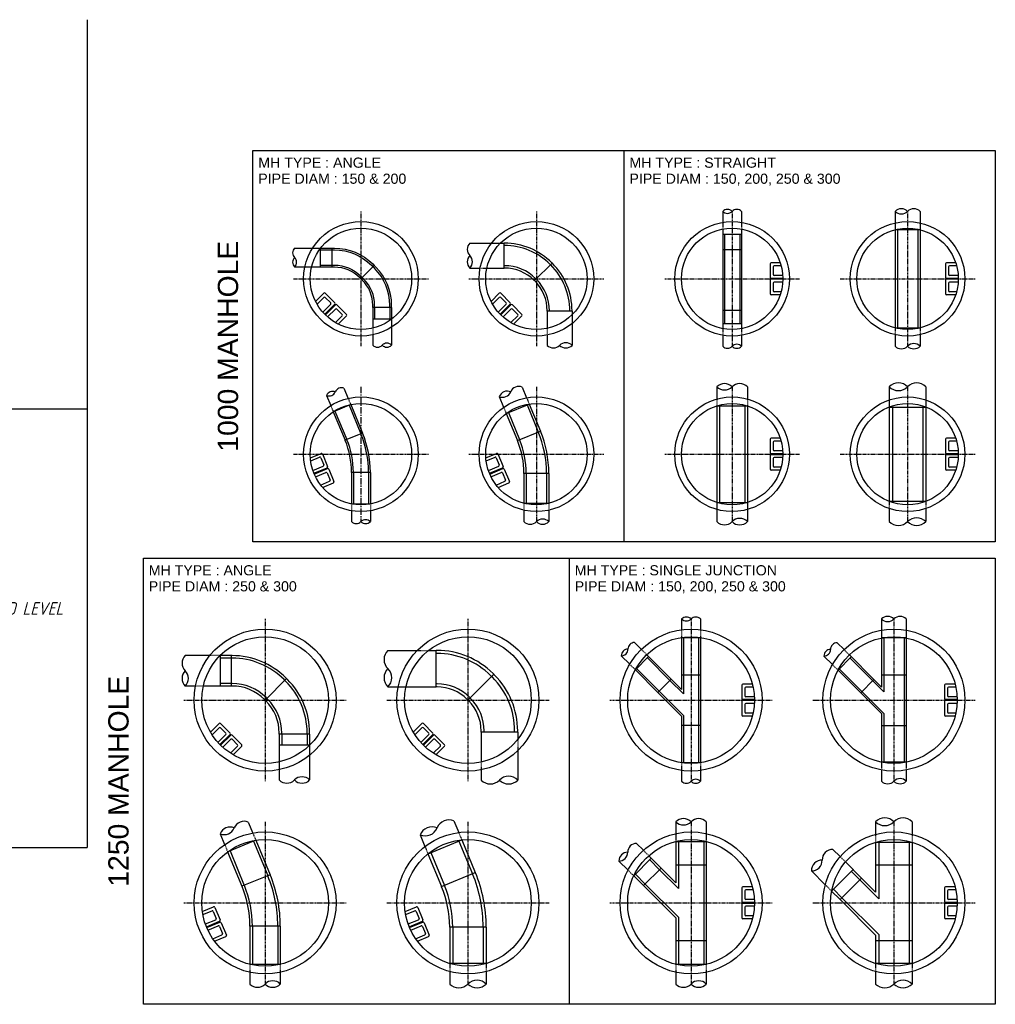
# Model space of a CAD drawing. Header units: millimetres. Extents: x 41998 to 42575, y 59051 to 59371.
# Tile 7 of 7: x 42382 to 42575, y 59177 to 59371. Entities that reach past the tile are written whole.
import ezdxf
from ezdxf.enums import TextEntityAlignment as Align

# ---------------------------------------------------------------- set-up
doc = ezdxf.new("R2010")
doc.units = ezdxf.units.MM
doc.header["$MEASUREMENT"] = 0
doc.linetypes.add('CENTER', pattern=[2, 1.25, -0.25, 0.25, -0.25])
doc.linetypes.add('HIDDEN', pattern=[0.375, 0.25, -0.125])
for name, color, linetype in [('CAPTIONS 5.0', 3, 'Continuous'), ('CENTER', 5, 'CENTER'), ('DIMS', 1, 'Continuous'), ('GEN1', 1, 'Continuous'), ('GEN2', 7, 'Continuous'), ('GEN3', 4, 'Continuous'), ('HIDDEN', 5, 'HIDDEN')]:
    doc.layers.add(name, color=color, linetype=linetype)
doc.styles.add('JW TEXT', font='gbeitc.shx')
doc.styles.add('Style-Arial', font='arial.ttf')

msp = doc.modelspace()

# ---------------------------------------------------------------- linework, layer by layer
at = {"layer": 'CENTER', "ltscale": 0.2}
for p, q in [((42449.489, 59333.18), (42449.489, 59306.58)), ((42484.089, 59333.18), (42484.089, 59306.58)), ((42522.689, 59333.18), (42522.689, 59306.58)), ((42557.289, 59333.18), (42557.289, 59306.58)), ((42436.189, 59319.88), (42462.789, 59319.88)), ((42470.789, 59319.88), (42497.389, 59319.88)), ((42509.389, 59319.88), (42535.989, 59319.88)), ((42543.989, 59319.88), (42570.589, 59319.88)), ((42484.089, 59298.58), (42484.089, 59271.98)), ((42522.689, 59298.58), (42522.689, 59271.98)), ((42557.289, 59298.58), (42557.289, 59271.98)), ((42436.189, 59285.28), (42462.789, 59285.28)), ((42470.789, 59285.28), (42497.389, 59285.28)), ((42509.389, 59285.28), (42535.989, 59285.28)), ((42543.989, 59285.28), (42570.589, 59285.28)), ((42430.589, 59252.78), (42430.589, 59220.78)), ((42470.589, 59252.78), (42470.589, 59220.78)), ((42514.589, 59252.78), (42514.589, 59220.78)), ((42554.589, 59252.78), (42554.589, 59220.78)), ((42414.589, 59236.78), (42446.589, 59236.78)), ((42454.589, 59236.78), (42486.589, 59236.78)), ((42498.589, 59236.78), (42530.589, 59236.78)), ((42538.589, 59236.78), (42570.589, 59236.78)), ((42430.589, 59212.78), (42430.589, 59180.78)), ((42470.589, 59212.78), (42470.589, 59180.78)), ((42514.589, 59212.78), (42514.589, 59180.78)), ((42554.589, 59212.78), (42554.589, 59180.78)), ((42414.589, 59196.78), (42446.589, 59196.78)), ((42454.589, 59196.78), (42486.589, 59196.78)), ((42498.589, 59196.78), (42530.589, 59196.78)), ((42538.589, 59196.78), (42570.589, 59196.78))]:
    msp.add_line(p, q, dxfattribs=at)
at = {"layer": 'CENTER'}
msp.add_line((42449.489, 59298.58), (42449.489, 59271.98), dxfattribs=at)
at = {"layer": 'GEN1'}
for p, q in [((42443.838, 59322.221), (42443.838, 59325.925)), ((42520.837, 59325.681), (42524.541, 59325.681)), ((42452.108, 59322.5), (42449.489, 59319.88)), ((42487.19, 59322.981), (42483.722, 59319.513)), ((42455.534, 59314.229), (42451.83, 59314.229)), ((42520.837, 59313.681), (42524.541, 59313.681)), ((42449.796, 59289.45), (42446.374, 59288.032)), ((42480.347, 59287.981), (42484.878, 59289.858)), ((42451.341, 59281.68), (42447.637, 59281.68)), ((42486.541, 59281.48), (42481.637, 59281.48)), ((42423.871, 59245.563), (42423.871, 59239.563)), ((42434.832, 59241.023), (42430.589, 59236.78)), ((42475.68, 59241.872), (42470.589, 59236.78)), ((42508.047, 59238.304), (42510.666, 59240.923)), ((42512.737, 59241.78), (42516.441, 59241.78)), ((42548.047, 59238.208), (42550.666, 59240.828)), ((42557.041, 59241.685), (42552.137, 59241.685)), ((42516.441, 59231.78), (42512.737, 59231.78)), ((42557.041, 59231.685), (42552.137, 59231.685)), ((42439.372, 59230.062), (42433.372, 59230.062)), ((42505.219, 59200.183), (42508.686, 59203.651)), ((42511.589, 59204.28), (42517.589, 59204.28)), ((42550.989, 59204.28), (42558.189, 59204.28)), ((42431.566, 59202.35), (42426.023, 59200.054)), ((42465.391, 59200.017), (42472.043, 59202.772)), ((42543.983, 59197.444), (42548.225, 59201.687)), ((42433.589, 59192.18), (42427.589, 59192.18)), ((42474.189, 59191.98), (42466.989, 59191.98)), ((42517.589, 59189.28), (42511.589, 59189.28)), ((42558.189, 59189.28), (42550.989, 59189.28))]:
    msp.add_line(p, q, dxfattribs=at)
at = {"layer": 'GEN2'}
for p, q in [((42520.837, 59333.18), (42520.837, 59331.028)), ((42524.541, 59333.18), (42524.541, 59331.028)), ((42554.837, 59333.18), (42554.837, 59330.911)), ((42559.741, 59333.18), (42559.741, 59330.911)), ((42520.837, 59329.708), (42520.837, 59325.681)), ((42520.837, 59329.708), (42520.837, 59329.656)), ((42524.541, 59329.708), (42524.541, 59325.681)), ((42520.837, 59328.675), (42524.541, 59328.675)), ((42521.189, 59328.675), (42521.189, 59325.681)), ((42524.189, 59328.675), (42524.189, 59325.681)), ((42554.837, 59329.575), (42554.837, 59310.186)), ((42554.837, 59329.575), (42559.741, 59329.575)), ((42555.289, 59329.575), (42555.289, 59310.186)), ((42559.289, 59329.575), (42559.289, 59310.186)), ((42559.741, 59329.575), (42559.741, 59310.186)), ((42436.397, 59325.925), (42439.942, 59325.925)), ((42441.523, 59322.221), (42441.523, 59325.925)), ((42441.523, 59325.925), (42443.838, 59325.925)), ((42470.96, 59326.91), (42475.242, 59326.91)), ((42476.977, 59326.91), (42477.705, 59326.91)), ((42477.705, 59322.006), (42477.705, 59326.91)), ((42441.523, 59325.573), (42443.838, 59325.573)), ((42520.837, 59325.681), (42520.837, 59313.681)), ((42521.189, 59325.681), (42521.189, 59313.681)), ((42524.189, 59325.681), (42524.189, 59313.681)), ((42524.541, 59325.681), (42524.541, 59313.681)), ((42436.397, 59322.221), (42438.434, 59322.221)), ((42439.767, 59322.221), (42443.838, 59322.221)), ((42441.523, 59322.573), (42443.838, 59322.573)), ((42470.96, 59322.006), (42472.991, 59322.006)), ((42474.318, 59322.006), (42477.705, 59322.006)), ((42530.189, 59322.83), (42530.189, 59320.17)), ((42532.18, 59323.03), (42530.389, 59323.03)), ((42530.769, 59322.25), (42530.769, 59320.75)), ((42532.353, 59322.45), (42530.969, 59322.45)), ((42564.789, 59322.83), (42564.789, 59320.17)), ((42566.78, 59323.03), (42564.989, 59323.03)), ((42565.369, 59322.25), (42565.369, 59320.75)), ((42566.953, 59322.45), (42565.569, 59322.45)), ((42532.689, 59319.97), (42530.389, 59319.97)), ((42532.689, 59320.55), (42530.969, 59320.55)), ((42567.289, 59319.97), (42564.989, 59319.97)), ((42567.289, 59320.55), (42565.569, 59320.55)), ((42530.189, 59319.59), (42530.189, 59316.93)), ((42532.689, 59319.79), (42530.389, 59319.79)), ((42530.769, 59319.01), (42530.769, 59317.51)), ((42532.689, 59319.21), (42530.969, 59319.21)), ((42564.789, 59319.59), (42564.789, 59316.93)), ((42567.289, 59319.79), (42564.989, 59319.79)), ((42565.369, 59319.01), (42565.369, 59317.51)), ((42567.289, 59319.21), (42565.569, 59319.21)), ((42440.551, 59315.397), (42442.177, 59317.023)), ((42440.838, 59314.864), (42442.177, 59316.203)), ((42442.46, 59317.023), (42444.341, 59315.142)), ((42442.46, 59316.203), (42443.521, 59315.142)), ((42475.151, 59315.397), (42476.777, 59317.023)), ((42475.438, 59314.864), (42476.777, 59316.203)), ((42477.06, 59317.023), (42478.941, 59315.142)), ((42477.06, 59316.203), (42478.121, 59315.142)), ((42532.18, 59316.73), (42530.389, 59316.73)), ((42532.353, 59317.31), (42530.969, 59317.31)), ((42566.78, 59316.73), (42564.989, 59316.73)), ((42566.953, 59317.31), (42565.569, 59317.31)), ((42441.96, 59313.299), (42443.521, 59314.859)), ((42442.355, 59312.873), (42444.341, 59314.859)), ((42442.482, 59312.746), (42444.468, 59314.732)), ((42444.751, 59314.732), (42446.632, 59312.851)), ((42451.83, 59314.229), (42451.83, 59310.158)), ((42452.182, 59314.229), (42452.182, 59311.914)), ((42455.182, 59314.229), (42455.182, 59311.914)), ((42455.534, 59314.229), (42455.534, 59311.914)), ((42476.56, 59313.299), (42478.121, 59314.859)), ((42476.955, 59312.873), (42478.941, 59314.859)), ((42477.082, 59312.746), (42479.068, 59314.732)), ((42479.351, 59314.732), (42481.232, 59312.851)), ((42442.908, 59312.352), (42444.468, 59313.912)), ((42444.473, 59311.23), (42445.812, 59312.568)), ((42444.751, 59313.912), (42445.812, 59312.851)), ((42445.006, 59310.942), (42446.632, 59312.568)), ((42477.508, 59312.352), (42479.068, 59313.912)), ((42479.073, 59311.23), (42480.412, 59312.568)), ((42479.351, 59313.912), (42480.412, 59312.851)), ((42479.606, 59310.942), (42481.232, 59312.568)), ((42486.215, 59313.496), (42486.215, 59310.109)), ((42491.119, 59313.496), (42486.215, 59313.496)), ((42491.119, 59313.496), (42491.119, 59312.768)), ((42520.837, 59313.681), (42520.837, 59310.053)), ((42521.189, 59313.681), (42521.189, 59311.073)), ((42524.189, 59313.681), (42524.189, 59311.073)), ((42524.541, 59313.681), (42524.541, 59310.053)), ((42455.534, 59311.914), (42451.83, 59311.914)), ((42455.534, 59310.333), (42455.534, 59306.788)), ((42491.119, 59311.033), (42491.119, 59306.751)), ((42520.837, 59311.073), (42524.541, 59311.073)), ((42451.83, 59308.826), (42451.83, 59306.788)), ((42486.215, 59308.782), (42486.215, 59306.751)), ((42520.837, 59308.733), (42520.837, 59306.58)), ((42524.541, 59308.733), (42524.541, 59306.58)), ((42554.837, 59310.186), (42559.741, 59310.186)), ((42554.837, 59308.85), (42554.837, 59306.58)), ((42559.741, 59308.85), (42559.741, 59306.58)), ((42519.689, 59298.58), (42519.689, 59296.175)), ((42525.689, 59298.58), (42525.689, 59296.175)), ((42553.689, 59298.58), (42553.689, 59295.992)), ((42560.889, 59298.58), (42560.889, 59295.992)), ((42442.713, 59296.87), (42443.535, 59294.885)), ((42446.135, 59298.287), (42446.961, 59296.294)), ((42476.76, 59296.641), (42477.626, 59294.55)), ((42481.291, 59298.517), (42482.162, 59296.415)), ((42447.466, 59295.074), (42444.044, 59293.656)), ((42447.141, 59294.939), (42449.471, 59289.315)), ((42447.466, 59295.074), (42449.796, 59289.45)), ((42478.143, 59293.303), (42482.674, 59295.18)), ((42482.256, 59295.007), (42484.46, 59289.685)), ((42482.674, 59295.18), (42484.878, 59289.858)), ((42519.689, 59294.82), (42525.689, 59294.82)), ((42519.689, 59294.82), (42519.689, 59275.741)), ((42520.189, 59294.82), (42520.189, 59275.741)), ((42525.189, 59294.82), (42525.189, 59275.741)), ((42525.689, 59294.82), (42525.689, 59275.741)), ((42444.04, 59293.666), (42446.374, 59288.032)), ((42444.369, 59293.791), (42446.699, 59288.167)), ((42478.143, 59293.303), (42480.347, 59287.981)), ((42478.56, 59293.476), (42480.765, 59288.154)), ((42553.689, 59294.61), (42553.689, 59275.951)), ((42553.689, 59294.564), (42560.889, 59294.564)), ((42554.289, 59294.564), (42554.289, 59275.997)), ((42560.289, 59294.564), (42560.289, 59275.997)), ((42560.889, 59294.61), (42560.889, 59275.951)), ((42530.189, 59288.23), (42530.189, 59285.57)), ((42532.18, 59288.43), (42530.389, 59288.43)), ((42530.769, 59287.65), (42530.769, 59286.15)), ((42532.353, 59287.85), (42530.969, 59287.85)), ((42564.789, 59288.23), (42564.789, 59285.57)), ((42566.78, 59288.43), (42564.989, 59288.43)), ((42565.369, 59287.65), (42565.369, 59286.15)), ((42566.953, 59287.85), (42565.569, 59287.85)), ((42439.515, 59284.559), (42441.64, 59285.439)), ((42441.902, 59285.331), (42442.92, 59282.873)), ((42474.115, 59284.559), (42476.24, 59285.439)), ((42476.502, 59285.331), (42477.52, 59282.873)), ((42530.189, 59284.99), (42530.189, 59282.33)), ((42532.689, 59285.37), (42530.389, 59285.37)), ((42532.689, 59285.19), (42530.389, 59285.19)), ((42532.689, 59285.95), (42530.969, 59285.95)), ((42564.789, 59284.99), (42564.789, 59282.33)), ((42567.289, 59285.37), (42564.989, 59285.37)), ((42567.289, 59285.19), (42564.989, 59285.19)), ((42567.289, 59285.95), (42565.569, 59285.95)), ((42439.577, 59283.957), (42441.326, 59284.681)), ((42441.588, 59284.573), (42442.162, 59283.187)), ((42474.177, 59283.957), (42475.926, 59284.681)), ((42476.188, 59284.573), (42476.762, 59283.187)), ((42530.769, 59284.41), (42530.769, 59282.91)), ((42532.689, 59284.61), (42530.969, 59284.61)), ((42565.369, 59284.41), (42565.369, 59282.91)), ((42567.289, 59284.61), (42565.569, 59284.61)), ((42440.015, 59282.081), (42442.053, 59282.926)), ((42440.216, 59281.537), (42442.811, 59282.612)), ((42440.285, 59281.371), (42442.88, 59282.446)), ((42440.528, 59280.843), (42442.566, 59281.688)), ((42442.828, 59281.579), (42443.402, 59280.194)), ((42443.141, 59282.337), (42444.159, 59279.88)), ((42447.637, 59281.68), (42447.637, 59275.453)), ((42447.989, 59281.68), (42447.989, 59275.453)), ((42450.989, 59281.68), (42450.989, 59275.453)), ((42451.341, 59281.68), (42451.341, 59275.453)), ((42474.615, 59282.081), (42476.653, 59282.926)), ((42474.816, 59281.537), (42477.411, 59282.612)), ((42474.885, 59281.371), (42477.48, 59282.446)), ((42475.128, 59280.843), (42477.166, 59281.688)), ((42477.428, 59281.579), (42478.002, 59280.194)), ((42477.741, 59282.337), (42478.759, 59279.88)), ((42481.637, 59281.48), (42481.637, 59275.586)), ((42482.089, 59281.48), (42482.089, 59275.586)), ((42486.089, 59281.48), (42486.089, 59275.586)), ((42486.541, 59281.48), (42486.541, 59275.586)), ((42532.18, 59282.13), (42530.389, 59282.13)), ((42532.353, 59282.71), (42530.969, 59282.71)), ((42566.78, 59282.13), (42564.989, 59282.13)), ((42566.953, 59282.71), (42565.569, 59282.71)), ((42441.544, 59279.208), (42443.293, 59279.932)), ((42441.926, 59278.738), (42444.051, 59279.618)), ((42476.144, 59279.208), (42477.893, 59279.932)), ((42476.526, 59278.738), (42478.651, 59279.618)), ((42451.341, 59275.453), (42447.637, 59275.453)), ((42486.541, 59275.586), (42481.637, 59275.586)), ((42519.689, 59275.741), (42525.689, 59275.741)), ((42553.689, 59275.997), (42560.889, 59275.997)), ((42447.637, 59274.133), (42447.637, 59271.98)), ((42451.341, 59274.133), (42451.341, 59271.98)), ((42481.637, 59274.25), (42481.637, 59271.98)), ((42486.541, 59274.25), (42486.541, 59271.98)), ((42519.689, 59274.386), (42519.689, 59271.98)), ((42525.689, 59274.386), (42525.689, 59271.98)), ((42553.689, 59274.569), (42553.689, 59271.98)), ((42560.889, 59274.569), (42560.889, 59271.98)), ((42512.737, 59252.78), (42512.737, 59250.657)), ((42516.441, 59252.78), (42516.441, 59250.657)), ((42552.137, 59252.78), (42552.137, 59250.564)), ((42557.041, 59252.78), (42557.041, 59250.577)), ((42503.449, 59248.14), (42504.8, 59246.789)), ((42512.737, 59249.143), (42512.737, 59241.78)), ((42512.737, 59249.143), (42516.441, 59249.143)), ((42513.089, 59249.143), (42513.089, 59241.78)), ((42516.089, 59249.143), (42516.089, 59241.78)), ((42516.441, 59249.143), (42516.441, 59241.78)), ((42543.407, 59248.087), (42544.752, 59246.742)), ((42552.137, 59249.038), (42552.137, 59241.685)), ((42557.041, 59249.038), (42552.137, 59249.038)), ((42552.589, 59249.038), (42552.589, 59241.685)), ((42556.589, 59249.038), (42556.589, 59241.685)), ((42557.041, 59249.038), (42557.041, 59241.685)), ((42454.803, 59246.588), (42460.598, 59246.588)), ((42462.839, 59246.588), (42464.295, 59246.588)), ((42464.295, 59239.388), (42464.295, 59246.588)), ((42419.687, 59245.563), (42414.833, 59245.563)), ((42423.871, 59245.563), (42421.695, 59245.563)), ((42421.695, 59245.563), (42421.695, 59239.563)), ((42423.871, 59245.063), (42421.695, 59245.063)), ((42500.83, 59245.521), (42502.504, 59243.847)), ((42503.605, 59242.746), (42506.224, 59245.365)), ((42505.861, 59245.728), (42510.666, 59240.923)), ((42505.975, 59245.116), (42510.417, 59240.674)), ((42540.787, 59245.468), (42542.469, 59243.787)), ((42543.571, 59242.684), (42546.19, 59245.303)), ((42545.813, 59245.681), (42550.666, 59240.828)), ((42545.942, 59245.054), (42550.417, 59240.579)), ((42503.605, 59242.746), (42508.047, 59238.304)), ((42503.854, 59242.995), (42508.296, 59238.552)), ((42543.571, 59242.684), (42548.047, 59238.208)), ((42543.82, 59242.933), (42548.296, 59238.457)), ((42513.089, 59238.002), (42510.417, 59240.674)), ((42512.737, 59238.852), (42510.666, 59240.923)), ((42512.737, 59241.78), (42512.737, 59238.852)), ((42513.089, 59241.78), (42513.089, 59238.002)), ((42516.089, 59241.78), (42516.089, 59231.78)), ((42516.441, 59241.78), (42516.441, 59231.78)), ((42552.589, 59238.407), (42550.417, 59240.579)), ((42552.137, 59239.357), (42550.666, 59240.828)), ((42552.137, 59241.685), (42552.137, 59239.357)), ((42552.589, 59241.685), (42552.589, 59238.407)), ((42556.589, 59241.685), (42556.589, 59231.685)), ((42557.041, 59241.685), (42557.041, 59231.685)), ((42416.869, 59239.563), (42414.833, 59239.563)), ((42423.871, 59239.563), (42418.403, 59239.563)), ((42423.871, 59240.063), (42421.695, 59240.063)), ((42454.803, 59239.388), (42456.834, 59239.388)), ((42458.364, 59239.388), (42464.295, 59239.388)), ((42513.089, 59233.759), (42508.296, 59238.552)), ((42524.589, 59239.73), (42524.589, 59237.07)), ((42526.686, 59239.93), (42524.789, 59239.93)), ((42525.169, 59239.15), (42525.169, 59237.65)), ((42526.822, 59239.35), (42525.369, 59239.35)), ((42552.589, 59234.164), (42548.296, 59238.457)), ((42564.589, 59239.73), (42564.589, 59237.07)), ((42566.686, 59239.93), (42564.789, 59239.93)), ((42565.169, 59239.15), (42565.169, 59237.65)), ((42566.822, 59239.35), (42565.369, 59239.35)), ((42512.737, 59233.613), (42508.047, 59238.304)), ((42524.589, 59236.49), (42524.589, 59233.83)), ((42527.089, 59236.87), (42524.789, 59236.87)), ((42527.089, 59236.69), (42524.789, 59236.69)), ((42527.089, 59237.45), (42525.369, 59237.45)), ((42552.137, 59234.118), (42548.047, 59238.208)), ((42564.589, 59236.49), (42564.589, 59233.83)), ((42567.089, 59236.87), (42564.789, 59236.87)), ((42567.089, 59236.69), (42564.789, 59236.69)), ((42567.089, 59237.45), (42565.369, 59237.45)), ((42525.169, 59235.91), (42525.169, 59234.41)), ((42527.089, 59236.11), (42525.369, 59236.11)), ((42565.169, 59235.91), (42565.169, 59234.41)), ((42567.089, 59236.11), (42565.369, 59236.11)), ((42512.737, 59233.613), (42512.737, 59231.78)), ((42513.089, 59233.759), (42513.089, 59231.78)), ((42526.686, 59233.63), (42524.789, 59233.63)), ((42526.822, 59234.21), (42525.369, 59234.21)), ((42552.137, 59234.118), (42552.137, 59231.685)), ((42552.589, 59234.164), (42552.589, 59231.685)), ((42566.686, 59233.63), (42564.789, 59233.63)), ((42566.822, 59234.21), (42565.369, 59234.21)), ((42419.808, 59230.454), (42421.514, 59232.16)), ((42420.122, 59229.948), (42421.514, 59231.34)), ((42421.797, 59232.16), (42423.678, 59230.279)), ((42421.797, 59231.34), (42422.857, 59230.279)), ((42459.808, 59230.454), (42461.514, 59232.16)), ((42460.122, 59229.948), (42461.514, 59231.34)), ((42461.797, 59232.16), (42463.678, 59230.279)), ((42461.797, 59231.34), (42462.857, 59230.279)), ((42512.737, 59231.78), (42512.737, 59224.418)), ((42513.089, 59231.78), (42513.089, 59224.418)), ((42516.089, 59231.78), (42516.089, 59224.418)), ((42516.441, 59231.78), (42516.441, 59224.418)), ((42552.137, 59231.685), (42552.137, 59224.523)), ((42552.589, 59231.685), (42552.589, 59224.523)), ((42556.589, 59231.685), (42556.589, 59224.523)), ((42557.041, 59231.685), (42557.041, 59224.523)), ((42421.297, 59228.436), (42422.857, 59229.996)), ((42421.691, 59228.01), (42423.678, 59229.996)), ((42421.819, 59227.883), (42423.805, 59229.869)), ((42422.245, 59227.488), (42423.805, 59229.049)), ((42424.088, 59229.869), (42425.969, 59227.988)), ((42424.088, 59229.049), (42425.148, 59227.988)), ((42433.372, 59230.062), (42433.372, 59224.594)), ((42433.872, 59230.062), (42433.872, 59227.886)), ((42438.872, 59230.062), (42438.872, 59227.886)), ((42439.372, 59230.062), (42439.372, 59227.886)), ((42461.297, 59228.436), (42462.857, 59229.996)), ((42461.691, 59228.01), (42463.678, 59229.996)), ((42461.819, 59227.883), (42463.805, 59229.869)), ((42462.245, 59227.488), (42463.805, 59229.049)), ((42464.088, 59229.869), (42465.969, 59227.988)), ((42464.088, 59229.049), (42465.148, 59227.988)), ((42480.397, 59230.486), (42473.197, 59230.486)), ((42473.197, 59230.486), (42473.197, 59224.555)), ((42480.397, 59230.486), (42480.397, 59229.03)), ((42423.757, 59226.313), (42425.148, 59227.705)), ((42424.263, 59226), (42425.969, 59227.705)), ((42439.372, 59227.886), (42433.372, 59227.886)), ((42463.757, 59226.313), (42465.148, 59227.705)), ((42464.263, 59226), (42465.969, 59227.705)), ((42480.397, 59226.79), (42480.397, 59220.994)), ((42439.372, 59225.878), (42439.372, 59221.024)), ((42433.372, 59223.06), (42433.372, 59221.024)), ((42473.197, 59223.025), (42473.197, 59220.994)), ((42516.441, 59224.418), (42512.737, 59224.418)), ((42512.737, 59222.904), (42512.737, 59220.78)), ((42516.441, 59222.904), (42516.441, 59220.78)), ((42557.041, 59224.523), (42552.137, 59224.523)), ((42552.137, 59222.997), (42552.137, 59220.78)), ((42557.041, 59222.997), (42557.041, 59220.78)), ((42427.27, 59212.724), (42428.162, 59210.569)), ((42467.825, 59212.954), (42468.774, 59210.662)), ((42511.589, 59212.78), (42511.589, 59210.455)), ((42517.589, 59212.78), (42517.589, 59210.455)), ((42550.989, 59212.778), (42550.989, 59210.31)), ((42558.189, 59212.778), (42558.189, 59210.31)), ((42421.726, 59210.428), (42422.613, 59208.286)), ((42461.173, 59210.199), (42462.115, 59207.925)), ((42462.72, 59206.466), (42469.371, 59209.221)), ((42469.371, 59209.221), (42472.043, 59202.772)), ((42428.752, 59209.145), (42423.209, 59206.849)), ((42428.29, 59208.953), (42431.104, 59202.159)), ((42428.752, 59209.145), (42431.566, 59202.35)), ((42468.817, 59208.991), (42471.488, 59202.543)), ((42503.829, 59208.509), (42505.185, 59207.152)), ((42511.589, 59208.915), (42517.589, 59208.915)), ((42511.589, 59208.915), (42511.589, 59204.28)), ((42512.089, 59208.915), (42512.089, 59204.28)), ((42517.089, 59208.915), (42517.089, 59204.28)), ((42517.589, 59208.915), (42517.589, 59204.28)), ((42542.57, 59207.342), (42543.988, 59205.924)), ((42550.989, 59208.751), (42558.189, 59208.751)), ((42550.989, 59208.751), (42550.989, 59204.28)), ((42551.589, 59208.751), (42551.589, 59204.28)), ((42557.589, 59208.751), (42557.589, 59204.28)), ((42558.189, 59208.751), (42558.189, 59204.28)), ((42423.202, 59206.864), (42426.023, 59200.054)), ((42423.671, 59207.04), (42426.485, 59200.246)), ((42462.711, 59206.486), (42465.391, 59200.017)), ((42463.274, 59206.695), (42465.945, 59200.246)), ((42503.285, 59202.117), (42506.753, 59205.584)), ((42506.248, 59206.09), (42508.686, 59203.651)), ((42500.361, 59205.041), (42502.166, 59203.236)), ((42506.434, 59205.265), (42508.367, 59203.331)), ((42511.589, 59200.748), (42508.686, 59203.651)), ((42511.589, 59204.28), (42511.589, 59200.748)), ((42512.089, 59204.28), (42512.089, 59199.609)), ((42517.089, 59204.28), (42517.089, 59189.28)), ((42517.589, 59204.28), (42517.589, 59189.28)), ((42545.052, 59204.861), (42548.225, 59201.687)), ((42550.989, 59204.28), (42550.989, 59198.923)), ((42551.589, 59204.28), (42551.589, 59197.616)), ((42557.589, 59204.28), (42557.589, 59189.28)), ((42558.189, 59204.28), (42558.189, 59189.28)), ((42503.285, 59202.117), (42505.219, 59200.183)), ((42503.605, 59202.436), (42505.538, 59200.503)), ((42512.089, 59199.609), (42508.367, 59203.331)), ((42538.328, 59203.099), (42541.057, 59200.37)), ((42542.31, 59199.117), (42546.552, 59203.36)), ((42546.199, 59203.007), (42547.872, 59201.334)), ((42550.989, 59198.923), (42548.225, 59201.687)), ((42511.589, 59193.813), (42505.219, 59200.183)), ((42512.089, 59193.952), (42505.538, 59200.503)), ((42524.589, 59199.73), (42524.589, 59197.07)), ((42526.686, 59199.93), (42524.789, 59199.93)), ((42551.589, 59197.616), (42547.872, 59201.334)), ((42564.589, 59199.73), (42564.589, 59197.07)), ((42566.686, 59199.93), (42564.789, 59199.93)), ((42525.169, 59199.15), (42525.169, 59197.65)), ((42526.822, 59199.35), (42525.369, 59199.35)), ((42542.31, 59199.117), (42543.983, 59197.444)), ((42542.663, 59199.471), (42544.336, 59197.798)), ((42551.589, 59190.545), (42544.336, 59197.798)), ((42565.169, 59199.15), (42565.169, 59197.65)), ((42566.822, 59199.35), (42565.369, 59199.35)), ((42418.208, 59195.062), (42420.431, 59195.982)), ((42420.692, 59195.874), (42421.71, 59193.416)), ((42458.208, 59195.062), (42460.431, 59195.982)), ((42460.692, 59195.874), (42461.71, 59193.416)), ((42524.589, 59196.49), (42524.589, 59193.83)), ((42527.089, 59196.87), (42524.789, 59196.87)), ((42527.089, 59196.69), (42524.789, 59196.69)), ((42525.169, 59195.91), (42525.169, 59194.41)), ((42527.089, 59197.45), (42525.369, 59197.45)), ((42527.089, 59196.11), (42525.369, 59196.11)), ((42550.989, 59190.438), (42543.983, 59197.444)), ((42564.589, 59196.49), (42564.589, 59193.83)), ((42567.089, 59196.87), (42564.789, 59196.87)), ((42567.089, 59196.69), (42564.789, 59196.69)), ((42565.169, 59195.91), (42565.169, 59194.41)), ((42567.089, 59197.45), (42565.369, 59197.45)), ((42567.089, 59196.11), (42565.369, 59196.11)), ((42418.304, 59194.474), (42420.117, 59195.224)), ((42420.378, 59195.116), (42420.952, 59193.73)), ((42458.304, 59194.474), (42460.117, 59195.224)), ((42460.378, 59195.116), (42460.952, 59193.73)), ((42511.589, 59193.813), (42511.589, 59189.28)), ((42512.089, 59193.952), (42512.089, 59189.28)), ((42526.822, 59194.21), (42525.369, 59194.21)), ((42566.822, 59194.21), (42565.369, 59194.21)), ((42418.801, 59192.623), (42420.844, 59193.469)), ((42419.007, 59192.08), (42421.602, 59193.155)), ((42419.076, 59191.914), (42421.67, 59192.989)), ((42419.314, 59191.385), (42421.357, 59192.231)), ((42421.618, 59192.123), (42422.192, 59190.737)), ((42421.932, 59192.881), (42422.95, 59190.423)), ((42427.589, 59192.18), (42427.589, 59184.646)), ((42428.089, 59192.18), (42428.089, 59184.646)), ((42433.089, 59192.18), (42433.089, 59184.646)), ((42433.589, 59192.18), (42433.589, 59184.646)), ((42458.805, 59192.625), (42460.844, 59193.469)), ((42459.007, 59192.08), (42461.602, 59193.155)), ((42459.076, 59191.914), (42461.67, 59192.989)), ((42459.318, 59191.387), (42461.357, 59192.231)), ((42461.618, 59192.123), (42462.192, 59190.737)), ((42461.932, 59192.881), (42462.95, 59190.423)), ((42466.989, 59191.98), (42466.989, 59184.81)), ((42467.589, 59191.98), (42467.589, 59184.81)), ((42473.589, 59191.98), (42473.589, 59184.81)), ((42474.189, 59191.98), (42474.189, 59184.81)), ((42526.686, 59193.63), (42524.789, 59193.63)), ((42566.686, 59193.63), (42564.789, 59193.63)), ((42420.271, 59189.725), (42422.084, 59190.476)), ((42420.619, 59189.241), (42422.841, 59190.162)), ((42460.271, 59189.725), (42462.084, 59190.476)), ((42460.619, 59189.241), (42462.841, 59190.162)), ((42550.989, 59190.438), (42550.989, 59189.28)), ((42551.589, 59190.545), (42551.589, 59189.28)), ((42511.589, 59189.28), (42511.589, 59184.646)), ((42512.089, 59189.28), (42512.089, 59184.646)), ((42517.089, 59189.28), (42517.089, 59184.646)), ((42517.589, 59189.28), (42517.589, 59184.646)), ((42550.989, 59189.28), (42550.989, 59184.81)), ((42551.589, 59189.28), (42551.589, 59184.81)), ((42557.589, 59189.28), (42557.589, 59184.81)), ((42558.189, 59189.28), (42558.189, 59184.81)), ((42433.589, 59184.646), (42427.589, 59184.646)), ((42474.189, 59184.81), (42466.989, 59184.81)), ((42517.589, 59184.646), (42511.589, 59184.646)), ((42558.189, 59184.81), (42550.989, 59184.81)), ((42427.589, 59183.106), (42427.589, 59180.78)), ((42433.589, 59183.106), (42433.589, 59180.78)), ((42466.989, 59183.251), (42466.989, 59180.78)), ((42474.189, 59183.251), (42474.189, 59180.78)), ((42511.589, 59183.106), (42511.589, 59180.78)), ((42517.589, 59183.106), (42517.589, 59180.78)), ((42550.989, 59183.251), (42550.989, 59180.78)), ((42558.189, 59183.251), (42558.189, 59180.78))]:
    msp.add_line(p, q, dxfattribs=at)
for points in [[(42443.838, 59325.925), (42444.271, 59325.925, -0.1989124), (42451.803, 59322.805), (42452.108, 59322.5)], [(42487.19, 59322.981), (42487.143, 59323.029, 0.1989124), (42477.772, 59326.91), (42477.705, 59326.91)], [(42486.87, 59322.662), (42486.823, 59322.709, 0.1989124), (42477.772, 59326.458), (42477.705, 59326.458)], [(42443.838, 59325.573), (42444.271, 59325.573, -0.1989124), (42451.554, 59322.556), (42451.859, 59322.251)], [(42443.838, 59322.573), (42444.271, 59322.573, -0.1989124), (42449.432, 59320.435), (42449.738, 59320.129)], [(42443.838, 59322.221), (42444.271, 59322.221, -0.1989124), (42449.184, 59320.186), (42449.489, 59319.88)], [(42455.182, 59314.229), (42455.182, 59314.662, 0.1989124), (42452.165, 59321.945), (42451.859, 59322.251)], [(42455.534, 59314.229), (42455.534, 59314.662, 0.1989124), (42452.414, 59322.194), (42452.108, 59322.5)], [(42484.042, 59319.833), (42483.994, 59319.88, 0.1989124), (42477.772, 59322.458), (42477.705, 59322.458)], [(42483.722, 59319.513), (42483.675, 59319.561, 0.1989124), (42477.772, 59322.006), (42477.705, 59322.006)], [(42490.667, 59313.496), (42490.667, 59313.563, 0.1989124), (42486.918, 59322.614), (42486.87, 59322.662)], [(42491.119, 59313.496), (42491.119, 59313.563, 0.1989124), (42487.237, 59322.934), (42487.19, 59322.981)], [(42452.182, 59314.229), (42452.182, 59314.662, 0.1989124), (42450.044, 59319.824), (42449.738, 59320.129)], [(42451.83, 59314.229), (42451.83, 59314.662, 0.1989124), (42449.795, 59319.575), (42449.489, 59319.88)], [(42486.215, 59313.496), (42486.215, 59313.563, 0.1989124), (42483.77, 59319.466), (42483.722, 59319.513)], [(42486.667, 59313.496), (42486.667, 59313.563, 0.1989124), (42484.089, 59319.786), (42484.042, 59319.833)], [(42450.989, 59281.68), (42450.989, 59281.71, 0.0984914), (42449.482, 59289.287), (42449.471, 59289.315)], [(42451.341, 59281.68), (42451.341, 59281.71, 0.0984914), (42449.807, 59289.422), (42449.796, 59289.45)], [(42486.089, 59281.48), (42486.089, 59281.496, 0.0984914), (42484.46, 59289.685), (42484.454, 59289.699)], [(42486.541, 59281.48), (42486.541, 59281.496, 0.0984914), (42484.878, 59289.858), (42484.872, 59289.872)], [(42447.637, 59281.68), (42447.637, 59281.71, 0.0984914), (42446.385, 59288.005), (42446.374, 59288.032)], [(42447.989, 59281.68), (42447.989, 59281.71, 0.0984914), (42446.71, 59288.139), (42446.699, 59288.167)], [(42481.637, 59281.48), (42481.637, 59281.496, 0.0984914), (42480.347, 59287.981), (42480.341, 59287.996)], [(42482.089, 59281.48), (42482.089, 59281.496, 0.0984914), (42480.765, 59288.154), (42480.759, 59288.169)], [(42475.68, 59241.872), (42475.533, 59242.019, 0.1989124), (42464.503, 59246.588), (42464.295, 59246.588)], [(42434.832, 59241.023), (42434.685, 59241.17, 0.1989124), (42424.078, 59245.563), (42423.871, 59245.563)], [(42434.478, 59240.67), (42434.331, 59240.817, 0.1989124), (42424.078, 59245.063), (42423.871, 59245.063)], [(42475.256, 59241.447), (42475.109, 59241.594, 0.1989124), (42464.503, 59245.988), (42464.295, 59245.988)], [(42438.872, 59230.062), (42438.872, 59230.27, 0.1989124), (42434.625, 59240.523), (42434.478, 59240.67)], [(42439.372, 59230.062), (42439.372, 59230.27, 0.1989124), (42434.979, 59240.876), (42434.832, 59241.023)], [(42479.797, 59230.486), (42479.797, 59230.694, 0.1989124), (42475.403, 59241.3), (42475.256, 59241.447)], [(42480.397, 59230.486), (42480.397, 59230.694, 0.1989124), (42475.827, 59241.725), (42475.68, 59241.872)], [(42430.943, 59237.134), (42430.796, 59237.281, 0.1989124), (42424.078, 59240.063), (42423.871, 59240.063)], [(42430.589, 59236.78), (42430.442, 59236.927, 0.1989124), (42424.078, 59239.563), (42423.871, 59239.563)], [(42471.014, 59237.205), (42470.867, 59237.352, 0.1989124), (42464.503, 59239.988), (42464.295, 59239.988)], [(42470.589, 59236.78), (42470.442, 59236.927, 0.1989124), (42464.503, 59239.388), (42464.295, 59239.388)], [(42433.372, 59230.062), (42433.372, 59230.27, 0.1989124), (42430.736, 59236.634), (42430.589, 59236.78)], [(42433.872, 59230.062), (42433.872, 59230.27, 0.1989124), (42431.09, 59236.987), (42430.943, 59237.134)], [(42473.197, 59230.486), (42473.197, 59230.694, 0.1989124), (42470.736, 59236.634), (42470.589, 59236.78)], [(42473.797, 59230.486), (42473.797, 59230.694, 0.1989124), (42471.16, 59237.058), (42471.014, 59237.205)], [(42433.089, 59192.18), (42433.089, 59192.215, 0.0984914), (42431.118, 59202.127), (42431.104, 59202.159)], [(42433.589, 59192.18), (42433.589, 59192.215, 0.0984914), (42431.58, 59202.318), (42431.566, 59202.35)], [(42473.589, 59191.98), (42473.589, 59192.02, 0.0984914), (42471.504, 59202.506), (42471.488, 59202.543)], [(42474.189, 59191.98), (42474.189, 59192.02, 0.0984914), (42472.058, 59202.735), (42472.043, 59202.772)], [(42427.589, 59192.18), (42427.589, 59192.215, 0.0984914), (42426.036, 59200.022), (42426.023, 59200.054)], [(42428.089, 59192.18), (42428.089, 59192.215, 0.0984914), (42426.498, 59200.213), (42426.485, 59200.246)], [(42466.989, 59191.98), (42466.989, 59192.02, 0.0984914), (42465.406, 59199.98), (42465.391, 59200.017)], [(42467.589, 59191.98), (42467.589, 59192.02, 0.0984914), (42465.96, 59200.21), (42465.945, 59200.246)]]:
    msp.add_lwpolyline(points, format="xyb", dxfattribs=at)
for centre, radius, start, end in [((42521.763, 59332.275), 1.295, 44.35205, 135.64795), ((42523.615, 59332.275), 1.295, 44.35205, 135.64795), ((42556.063, 59331.979), 1.716, 44.41531, 135.58469), ((42558.515, 59331.979), 1.716, 44.41531, 135.58469), ((42521.763, 59334.086), 1.295, 224.35205, 315.64795), ((42556.063, 59334.382), 1.716, 224.41531, 315.58469), ((42437.302, 59324.999), 1.295, 134.35205, 225.64795), ((42472.161, 59325.684), 1.716, 134.41531, 225.58469), ((42437.302, 59323.147), 1.295, 134.35205, 225.64795), ((42435.492, 59323.147), 1.295, 314.35205, 45.64795), ((42472.161, 59323.232), 1.716, 134.41531, 225.58469), ((42469.759, 59323.232), 1.716, 314.41531, 45.58469), ((42530.389, 59322.83), 0.2, 90, 180), ((42530.969, 59322.25), 0.2, 90, 180), ((42564.989, 59322.83), 0.2, 90, 180), ((42565.569, 59322.25), 0.2, 90, 180), ((42530.389, 59320.17), 0.2, 180, 270), ((42530.969, 59320.75), 0.2, 180, 270), ((42564.989, 59320.17), 0.2, 180, 270), ((42565.569, 59320.75), 0.2, 180, 270), ((42530.389, 59319.59), 0.2, 90, 180), ((42530.969, 59319.01), 0.2, 90, 180), ((42564.989, 59319.59), 0.2, 90, 180), ((42565.569, 59319.01), 0.2, 90, 180), ((42442.319, 59316.882), 0.2, 45, 135), ((42442.319, 59316.061), 0.2, 45, 135), ((42476.919, 59316.882), 0.2, 45, 135), ((42476.919, 59316.061), 0.2, 45, 135), ((42530.389, 59316.93), 0.2, 180, 270), ((42530.969, 59317.51), 0.2, 180, 270), ((42564.989, 59316.93), 0.2, 180, 270), ((42565.569, 59317.51), 0.2, 180, 270), ((42443.379, 59315.001), 0.2, 315, 45), ((42444.199, 59315.001), 0.2, 315, 45), ((42444.61, 59314.591), 0.2, 45, 135), ((42477.979, 59315.001), 0.2, 315, 45), ((42478.799, 59315.001), 0.2, 315, 45), ((42479.21, 59314.591), 0.2, 45, 135), ((42444.61, 59313.77), 0.2, 45, 135), ((42445.67, 59312.71), 0.2, 315, 45), ((42446.49, 59312.71), 0.2, 315, 45), ((42479.21, 59313.77), 0.2, 45, 135), ((42480.27, 59312.71), 0.2, 315, 45), ((42481.09, 59312.71), 0.2, 315, 45), ((42452.756, 59307.693), 1.295, 224.35205, 315.64795), ((42454.608, 59305.883), 1.295, 44.35205, 135.64795), ((42454.608, 59307.693), 1.295, 224.35205, 315.64795), ((42487.441, 59307.953), 1.716, 224.41531, 315.58469), ((42489.893, 59305.55), 1.716, 44.41531, 135.58469), ((42489.893, 59307.953), 1.716, 224.41531, 315.58469), ((42521.763, 59307.486), 1.295, 224.35205, 315.64795), ((42523.615, 59305.675), 1.295, 44.35205, 135.64795), ((42523.615, 59307.486), 1.295, 224.35205, 315.64795), ((42556.063, 59307.782), 1.716, 224.41531, 315.58469), ((42558.515, 59305.379), 1.716, 44.41531, 135.58469), ((42558.515, 59307.782), 1.716, 224.41531, 315.58469), ((42480.618, 59296.938), 1.716, 66.91531, 158.08469), ((42521.189, 59297.111), 2.1, 44.41531, 135.58469), ((42521.189, 59300.05), 2.1, 224.41531, 315.58469), ((42524.189, 59297.111), 2.1, 44.41531, 135.58469), ((42555.489, 59296.817), 2.52, 44.41531, 135.58469), ((42555.489, 59300.344), 2.52, 224.41531, 315.58469), ((42559.089, 59296.817), 2.52, 44.41531, 135.58469), ((42443.915, 59296.388), 1.295, 66.85205, 158.14795), ((42443.222, 59298.06), 1.295, 246.85205, 338.14795), ((42445.626, 59297.096), 1.295, 66.85205, 158.14795), ((42478.353, 59296), 1.716, 66.91531, 158.08469), ((42477.433, 59298.22), 1.716, 246.91531, 338.08469), ((42530.389, 59288.23), 0.2, 90, 180), ((42530.969, 59287.65), 0.2, 90, 180), ((42564.989, 59288.23), 0.2, 90, 180), ((42565.569, 59287.65), 0.2, 90, 180), ((42441.717, 59285.254), 0.2, 22.5, 112.5), ((42476.317, 59285.254), 0.2, 22.5, 112.5), ((42530.389, 59285.57), 0.2, 180, 270), ((42530.389, 59284.99), 0.2, 90, 180), ((42530.969, 59286.15), 0.2, 180, 270), ((42564.989, 59285.57), 0.2, 180, 270), ((42564.989, 59284.99), 0.2, 90, 180), ((42565.569, 59286.15), 0.2, 180, 270), ((42441.403, 59284.496), 0.2, 22.5, 112.5), ((42441.977, 59283.11), 0.2, 292.5, 22.5), ((42476.003, 59284.496), 0.2, 22.5, 112.5), ((42476.577, 59283.11), 0.2, 292.5, 22.5), ((42530.969, 59284.41), 0.2, 90, 180), ((42565.569, 59284.41), 0.2, 90, 180), ((42442.643, 59281.503), 0.2, 22.5, 112.5), ((42442.735, 59282.797), 0.2, 292.5, 22.5), ((42442.957, 59282.261), 0.2, 22.5, 112.5), ((42477.243, 59281.503), 0.2, 22.5, 112.5), ((42477.335, 59282.797), 0.2, 292.5, 22.5), ((42477.557, 59282.261), 0.2, 22.5, 112.5), ((42530.389, 59282.33), 0.2, 180, 270), ((42530.969, 59282.91), 0.2, 180, 270), ((42564.989, 59282.33), 0.2, 180, 270), ((42565.569, 59282.91), 0.2, 180, 270), ((42443.217, 59280.117), 0.2, 292.5, 22.5), ((42443.975, 59279.803), 0.2, 292.5, 22.5), ((42477.817, 59280.117), 0.2, 292.5, 22.5), ((42478.575, 59279.803), 0.2, 292.5, 22.5), ((42448.563, 59272.886), 1.295, 224.35205, 315.64795), ((42450.415, 59271.075), 1.295, 44.35205, 135.64795), ((42450.415, 59272.886), 1.295, 224.35205, 315.64795), ((42482.863, 59273.182), 1.716, 224.41531, 315.58469), ((42485.315, 59270.779), 1.716, 44.41531, 135.58469), ((42485.315, 59273.182), 1.716, 224.41531, 315.58469), ((42521.189, 59273.45), 2.1, 224.41531, 315.58469), ((42524.189, 59270.511), 2.1, 44.41531, 135.58469), ((42524.189, 59273.45), 2.1, 224.41531, 315.58469), ((42555.489, 59273.744), 2.52, 224.41531, 315.58469), ((42559.089, 59270.217), 2.52, 44.41531, 135.58469), ((42559.089, 59273.744), 2.52, 224.41531, 315.58469), ((42513.663, 59251.875), 1.295, 44.35205, 135.64795), ((42513.663, 59253.686), 1.295, 224.35205, 315.64795), ((42515.515, 59251.875), 1.295, 44.35205, 135.64795), ((42553.363, 59251.579), 1.716, 44.41531, 135.58469), ((42553.363, 59253.982), 1.716, 224.41531, 315.58469), ((42555.815, 59251.579), 1.716, 44.41531, 135.58469), ((42503.434, 59246.845), 1.295, 89.35205, 180.64795), ((42543.392, 59246.792), 1.295, 89.35205, 180.64795), ((42456.567, 59244.788), 2.52, 134.41531, 225.58469), ((42500.844, 59246.816), 1.295, 269.35205, 0.64795), ((42502.125, 59245.535), 1.295, 89.35205, 180.64795), ((42540.802, 59246.763), 1.295, 269.35205, 0.64795), ((42542.082, 59245.483), 1.295, 89.35205, 180.64795), ((42416.303, 59244.063), 2.1, 134.41531, 225.58469), ((42416.303, 59241.063), 2.1, 134.41531, 225.58469), ((42413.363, 59241.063), 2.1, 314.41531, 45.58469), ((42456.567, 59241.188), 2.52, 134.41531, 225.58469), ((42453.039, 59241.188), 2.52, 314.41531, 45.58469), ((42524.789, 59239.73), 0.2, 90, 180), ((42525.369, 59239.15), 0.2, 90, 180), ((42564.789, 59239.73), 0.2, 90, 180), ((42565.369, 59239.15), 0.2, 90, 180), ((42524.789, 59237.07), 0.2, 180, 270), ((42524.789, 59236.49), 0.2, 90, 180), ((42525.369, 59237.65), 0.2, 180, 270), ((42564.789, 59237.07), 0.2, 180, 270), ((42564.789, 59236.49), 0.2, 90, 180), ((42565.369, 59237.65), 0.2, 180, 270), ((42525.369, 59235.91), 0.2, 90, 180), ((42565.369, 59235.91), 0.2, 90, 180), ((42524.789, 59233.83), 0.2, 180, 270), ((42525.369, 59234.41), 0.2, 180, 270), ((42564.789, 59233.83), 0.2, 180, 270), ((42565.369, 59234.41), 0.2, 180, 270), ((42421.655, 59232.018), 0.2, 45, 135), ((42421.655, 59231.198), 0.2, 45, 135), ((42461.655, 59232.018), 0.2, 45, 135), ((42461.655, 59231.198), 0.2, 45, 135), ((42422.716, 59230.137), 0.2, 315, 45), ((42423.536, 59230.137), 0.2, 315, 45), ((42423.946, 59229.727), 0.2, 45, 135), ((42423.946, 59228.907), 0.2, 45, 135), ((42462.716, 59230.137), 0.2, 315, 45), ((42463.536, 59230.137), 0.2, 315, 45), ((42463.946, 59229.727), 0.2, 45, 135), ((42463.946, 59228.907), 0.2, 45, 135), ((42425.007, 59227.846), 0.2, 315, 45), ((42425.827, 59227.846), 0.2, 315, 45), ((42465.007, 59227.846), 0.2, 315, 45), ((42465.827, 59227.846), 0.2, 315, 45), ((42434.872, 59222.494), 2.1, 224.41531, 315.58469), ((42437.872, 59219.555), 2.1, 44.41531, 135.58469), ((42437.872, 59222.494), 2.1, 224.41531, 315.58469), ((42474.997, 59222.758), 2.52, 224.41531, 315.58469), ((42478.597, 59219.231), 2.52, 44.41531, 135.58469), ((42478.597, 59222.758), 2.52, 224.41531, 315.58469), ((42515.515, 59219.875), 1.295, 44.35205, 135.64795), ((42555.815, 59219.579), 1.716, 44.41531, 135.58469), ((42513.663, 59221.686), 1.295, 224.35205, 315.64795), ((42515.515, 59221.686), 1.295, 224.35205, 315.64795), ((42553.363, 59221.982), 1.716, 224.41531, 315.58469), ((42555.815, 59221.982), 1.716, 224.41531, 315.58469), ((42466.837, 59210.636), 2.52, 66.91531, 158.08469), ((42513.089, 59211.311), 2.1, 44.41531, 135.58469), ((42516.089, 59211.311), 2.1, 44.41531, 135.58469), ((42552.789, 59211.014), 2.52, 44.41531, 135.58469), ((42556.389, 59211.014), 2.52, 44.41531, 135.58469), ((42423.675, 59209.644), 2.1, 66.91531, 158.08469), ((42422.55, 59212.359), 2.1, 246.91531, 338.08469), ((42426.446, 59210.792), 2.1, 66.91531, 158.08469), ((42463.511, 59209.258), 2.52, 66.91531, 158.08469), ((42462.161, 59212.517), 2.52, 246.91531, 338.08469), ((42513.089, 59214.25), 2.1, 224.41531, 315.58469), ((42552.789, 59214.541), 2.52, 224.41531, 315.58469), ((42503.811, 59206.792), 1.716, 89.41531, 180.58469), ((42542.549, 59205.242), 2.1, 89.41531, 180.58469), ((42502.077, 59205.059), 1.716, 89.41531, 180.58469), ((42500.379, 59206.757), 1.716, 269.41531, 0.58469), ((42538.349, 59205.199), 2.1, 269.41531, 0.58469), ((42540.428, 59203.121), 2.1, 89.41531, 180.58469), ((42524.789, 59199.73), 0.2, 90, 180), ((42564.789, 59199.73), 0.2, 90, 180), ((42525.369, 59199.15), 0.2, 90, 180), ((42525.369, 59197.65), 0.2, 180, 270), ((42565.369, 59199.15), 0.2, 90, 180), ((42565.369, 59197.65), 0.2, 180, 270), ((42420.507, 59195.797), 0.2, 22.5, 112.5), ((42460.507, 59195.797), 0.2, 22.5, 112.5), ((42524.789, 59197.07), 0.2, 180, 270), ((42524.789, 59196.49), 0.2, 90, 180), ((42525.369, 59195.91), 0.2, 90, 180), ((42564.789, 59197.07), 0.2, 180, 270), ((42564.789, 59196.49), 0.2, 90, 180), ((42565.369, 59195.91), 0.2, 90, 180), ((42420.193, 59195.04), 0.2, 22.5, 112.5), ((42420.767, 59193.654), 0.2, 292.5, 22.5), ((42460.193, 59195.04), 0.2, 22.5, 112.5), ((42460.767, 59193.654), 0.2, 292.5, 22.5), ((42524.789, 59193.83), 0.2, 180, 270), ((42525.369, 59194.41), 0.2, 180, 270), ((42564.789, 59193.83), 0.2, 180, 270), ((42565.369, 59194.41), 0.2, 180, 270), ((42421.433, 59192.046), 0.2, 22.5, 112.5), ((42421.525, 59193.34), 0.2, 292.5, 22.5), ((42421.747, 59192.804), 0.2, 22.5, 112.5), ((42461.433, 59192.046), 0.2, 22.5, 112.5), ((42461.525, 59193.34), 0.2, 292.5, 22.5), ((42461.747, 59192.804), 0.2, 22.5, 112.5), ((42422.007, 59190.66), 0.2, 292.5, 22.5), ((42422.765, 59190.346), 0.2, 292.5, 22.5), ((42462.007, 59190.66), 0.2, 292.5, 22.5), ((42462.765, 59190.346), 0.2, 292.5, 22.5), ((42429.089, 59182.25), 2.1, 224.41531, 315.58469), ((42432.089, 59179.311), 2.1, 44.41531, 135.58469), ((42432.089, 59182.25), 2.1, 224.41531, 315.58469), ((42468.789, 59182.544), 2.52, 224.41531, 315.58469), ((42472.389, 59179.017), 2.52, 44.41531, 135.58469), ((42472.389, 59182.544), 2.52, 224.41531, 315.58469), ((42513.089, 59182.25), 2.1, 224.41531, 315.58469), ((42516.089, 59179.311), 2.1, 44.41531, 135.58469), ((42516.089, 59182.25), 2.1, 224.41531, 315.58469), ((42552.789, 59182.544), 2.52, 224.41531, 315.58469), ((42556.389, 59179.017), 2.52, 44.41531, 135.58469), ((42556.389, 59182.544), 2.52, 224.41531, 315.58469)]:
    msp.add_arc(centre, radius, start, end, dxfattribs=at)
at = {"layer": 'GEN3'}
for p, q in [((42395.489, 59370.985), (42395.489, 59207.707)), ((42272.933, 59294.23), (42395.489, 59294.23)), ((42187.789, 59207.707), (42395.489, 59207.707))]:
    msp.add_line(p, q, dxfattribs=at)
for points in [[(42501.389, 59267.98), (42428.189, 59267.98), (42428.189, 59345.18), (42501.389, 59345.18)], [(42490.589, 59176.78), (42406.589, 59176.78), (42406.589, 59264.78), (42490.589, 59264.78)]]:
    msp.add_lwpolyline(points, dxfattribs=at)
for points in [[(42501.389, 59345.18), (42574.589, 59345.18), (42574.589, 59267.98), (42501.389, 59267.98)], [(42490.589, 59264.78), (42574.589, 59264.78), (42574.589, 59176.78), (42490.589, 59176.78)]]:
    msp.add_lwpolyline(points, close=True, dxfattribs=at)
for centre, radius in [((42449.489, 59319.88), 11.3), ((42449.489, 59319.88), 10), ((42484.089, 59319.88), 11.3), ((42484.089, 59319.88), 10), ((42522.689, 59319.88), 11.3), ((42522.689, 59319.88), 10), ((42557.289, 59319.88), 11.3), ((42557.289, 59319.88), 10), ((42449.489, 59285.28), 11.3), ((42449.489, 59285.28), 10), ((42484.089, 59285.28), 11.3), ((42484.089, 59285.28), 10), ((42522.689, 59285.28), 11.3), ((42522.689, 59285.28), 10), ((42557.289, 59285.28), 11.3), ((42557.289, 59285.28), 10), ((42430.589, 59236.78), 14), ((42470.589, 59236.78), 14), ((42514.589, 59236.78), 14), ((42554.589, 59236.78), 14), ((42430.589, 59236.78), 12.5), ((42470.589, 59236.78), 12.5), ((42514.589, 59236.78), 12.5), ((42554.589, 59236.78), 12.5), ((42430.589, 59196.78), 14), ((42430.589, 59196.78), 12.5), ((42470.589, 59196.78), 14), ((42470.589, 59196.78), 12.5), ((42514.589, 59196.78), 14), ((42514.589, 59196.78), 12.5), ((42554.589, 59196.78), 14), ((42554.589, 59196.78), 12.5)]:
    msp.add_circle(centre, radius, dxfattribs=at)
at = {"layer": 'HIDDEN', "ltscale": 0.07}
for p, q in [((42520.837, 59331.028), (42520.837, 59329.708)), ((42524.541, 59331.028), (42524.541, 59329.708)), ((42554.837, 59330.911), (42554.837, 59329.575)), ((42559.741, 59330.911), (42559.741, 59329.575)), ((42439.942, 59325.925), (42441.523, 59325.925)), ((42475.242, 59326.91), (42476.977, 59326.91)), ((42438.434, 59322.221), (42439.767, 59322.221)), ((42472.991, 59322.006), (42474.318, 59322.006)), ((42491.119, 59312.768), (42491.119, 59311.033)), ((42455.534, 59311.914), (42455.534, 59310.333)), ((42451.83, 59310.158), (42451.83, 59308.826)), ((42486.215, 59310.109), (42486.215, 59308.782)), ((42520.837, 59310.053), (42520.837, 59308.733)), ((42524.541, 59310.053), (42524.541, 59308.733)), ((42554.837, 59310.186), (42554.837, 59308.85)), ((42559.741, 59310.186), (42559.741, 59308.85)), ((42443.535, 59294.885), (42444.04, 59293.666)), ((42446.961, 59296.294), (42447.466, 59295.074)), ((42482.162, 59296.415), (42482.674, 59295.18)), ((42519.689, 59296.175), (42519.689, 59294.82)), ((42525.689, 59296.175), (42525.689, 59294.82)), ((42553.689, 59295.992), (42553.689, 59294.564)), ((42560.889, 59295.992), (42560.889, 59294.61)), ((42477.626, 59294.55), (42478.143, 59293.303)), ((42447.637, 59275.453), (42447.637, 59274.133)), ((42451.341, 59275.453), (42451.341, 59274.133)), ((42481.637, 59275.586), (42481.637, 59274.25)), ((42486.541, 59275.586), (42486.541, 59274.25)), ((42519.689, 59275.741), (42519.689, 59274.386)), ((42525.689, 59275.741), (42525.689, 59274.386)), ((42553.689, 59275.997), (42553.689, 59274.569)), ((42560.889, 59275.997), (42560.889, 59274.569)), ((42512.737, 59250.657), (42512.737, 59249.143)), ((42516.441, 59250.657), (42516.441, 59249.143)), ((42552.137, 59250.564), (42552.137, 59249.038)), ((42557.041, 59250.577), (42557.041, 59249.038)), ((42460.598, 59246.588), (42462.839, 59246.588)), ((42504.8, 59246.789), (42505.861, 59245.728)), ((42544.752, 59246.742), (42545.813, 59245.681)), ((42421.695, 59245.563), (42419.687, 59245.563)), ((42502.504, 59243.847), (42503.605, 59242.746)), ((42542.469, 59243.787), (42543.571, 59242.684)), ((42418.403, 59239.563), (42416.869, 59239.563)), ((42456.834, 59239.388), (42458.364, 59239.388)), ((42480.397, 59229.03), (42480.397, 59226.79)), ((42439.372, 59227.886), (42439.372, 59225.878)), ((42433.372, 59224.594), (42433.372, 59223.06)), ((42473.197, 59224.555), (42473.197, 59223.025)), ((42512.737, 59224.418), (42512.737, 59222.904)), ((42516.441, 59224.418), (42516.441, 59222.904)), ((42552.137, 59224.523), (42552.137, 59222.997)), ((42557.041, 59224.523), (42557.041, 59222.997)), ((42428.162, 59210.569), (42428.752, 59209.145)), ((42468.774, 59210.662), (42469.371, 59209.221)), ((42511.589, 59210.455), (42511.589, 59208.915)), ((42517.589, 59210.455), (42517.589, 59208.915)), ((42550.989, 59210.31), (42550.989, 59208.751)), ((42558.189, 59210.31), (42558.189, 59208.751)), ((42422.613, 59208.286), (42423.202, 59206.864)), ((42462.115, 59207.925), (42462.711, 59206.486)), ((42505.185, 59207.152), (42506.248, 59206.09)), ((42543.988, 59205.924), (42545.052, 59204.861)), ((42502.166, 59203.236), (42503.285, 59202.117)), ((42541.057, 59200.37), (42542.31, 59199.117)), ((42427.589, 59184.646), (42427.589, 59183.106)), ((42433.589, 59184.646), (42433.589, 59183.106)), ((42466.989, 59184.81), (42466.989, 59183.251)), ((42474.189, 59184.81), (42474.189, 59183.251)), ((42511.589, 59184.646), (42511.589, 59183.106)), ((42517.589, 59184.646), (42517.589, 59183.106)), ((42550.989, 59184.81), (42550.989, 59183.251)), ((42558.189, 59184.81), (42558.189, 59183.251))]:
    msp.add_line(p, q, dxfattribs=at)

# ---------------------------------------------------------------- texts
at = {"layer": 'CAPTIONS 5.0', "style": 'Style-Arial'}
for s, p in [('1000 MANHOLE', (42425.264, 59306.58)), ('1250 MANHOLE', (42403.664, 59220.78))]:
    msp.add_text(s, height=4, rotation=90, dxfattribs=at).set_placement(p, align=Align.CENTER)
at = {"layer": 'DIMS', "style": 'JW TEXT'}
msp.add_text('GROUND LEVEL', height=2.5, dxfattribs=at).set_placement((42370.471, 59253.602))
at = {"layer": 'GEN2', "style": 'Style-Arial'}
for s, p in [('MH TYPE : ANGLE', (42429.241, 59341.788)), ('MH TYPE : STRAIGHT', (42502.441, 59341.788)), ('PIPE DIAM : 150 & 200', (42429.241, 59338.624)), ('PIPE DIAM : 150, 200, 250 & 300', (42502.441, 59338.624)), ('MH TYPE : ANGLE', (42407.641, 59261.388)), ('MH TYPE : SINGLE JUNCTION', (42491.641, 59261.388)), ('PIPE DIAM : 250 & 300', (42407.641, 59258.224)), ('PIPE DIAM : 150, 200, 250 & 300', (42491.641, 59258.224))]:
    msp.add_text(s, height=2, dxfattribs=at).set_placement(p)

doc.saveas('drawing.dxf')
